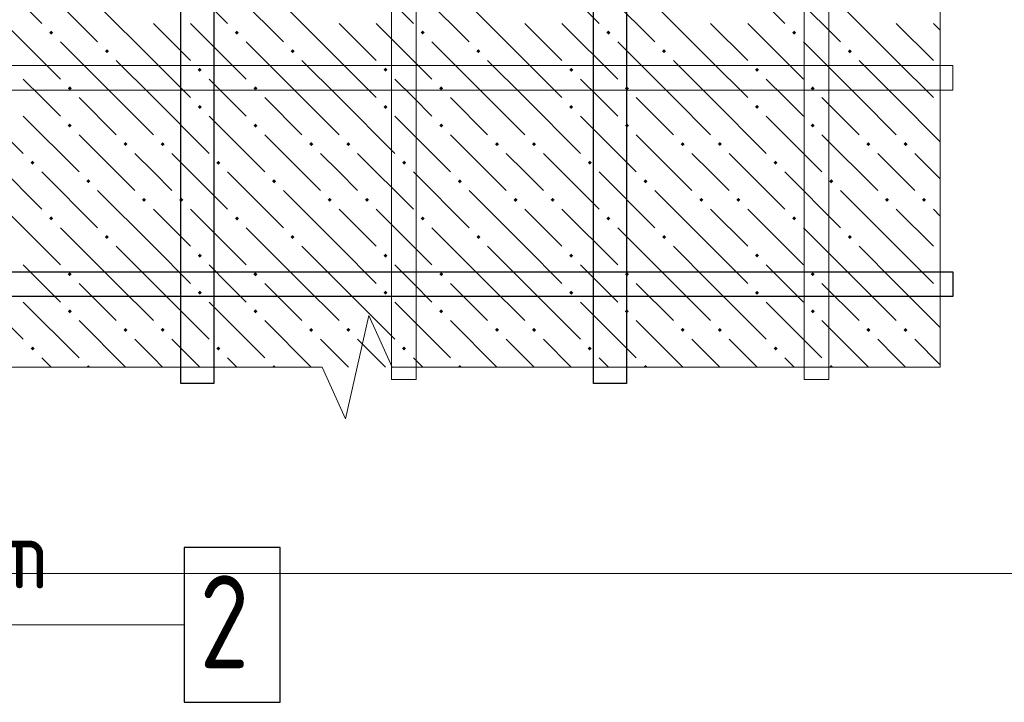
# Model space of a CAD drawing. Header units: millimetres. Extents: x 0 to 42000, y 0 to 29700.
# Tile 25 of 64: x 19548 to 22728, y 10431 to 12635. Entities that reach past the tile are written whole.
import ezdxf

# ---------------------------------------------------------------- set-up
doc = ezdxf.new("R2010")
doc.units = ezdxf.units.MM
for name, color, linetype, lineweight in [('Standard', 7, 'Continuous', 25), ('ДОП Верх по У', 7, 'Continuous', 18), ('ДОП Верх по Х', 7, 'Continuous', 18), ('ЖБ Перекрытие верхний уровень', 7, 'Continuous', 18), ('Обрамление П-обр. равн.', 7, 'Continuous', 25), ('Фоновоя арматура Х1', 7, 'Continuous', 25)]:
    doc.layers.add(name, color=color, linetype=linetype, lineweight=lineweight)
doc.styles.add('ISOCPEUR', font='txt')

msp = doc.modelspace()

# ---------------------------------------------------------------- hatches: boundary and pattern name
at = {"layer": 'ЖБ Перекрытие верхний уровень', "linetype": 'Continuous', "lineweight": 18, "transparency": 33554687}
for points in [[(19642.8, 12593.5), (19649.3, 12600), (19655.8, 12593.5), (19649.3, 12587)], [(20242.8, 12593.5), (20249.3, 12600), (20255.8, 12593.5), (20249.3, 12587)], [(20842.8, 12593.5), (20849.3, 12600), (20855.8, 12593.5), (20849.3, 12587)], [(21442.8, 12593.5), (21449.3, 12600), (21455.8, 12593.5), (21449.3, 12587)], [(22042.8, 12593.5), (22049.3, 12600), (22055.8, 12593.5), (22049.3, 12587)], [(19822.8, 12533.5), (19829.3, 12540), (19835.8, 12533.5), (19829.3, 12527)], [(20422.8, 12533.5), (20429.3, 12540), (20435.8, 12533.5), (20429.3, 12527)], [(21022.8, 12533.5), (21029.3, 12540), (21035.8, 12533.5), (21029.3, 12527)], [(21622.8, 12533.5), (21629.3, 12540), (21635.8, 12533.5), (21629.3, 12527)], [(22222.8, 12533.5), (22229.3, 12540), (22235.8, 12533.5), (22229.3, 12527)], [(20122.8, 12473.5), (20129.3, 12480), (20135.8, 12473.5), (20129.3, 12467)], [(20722.8, 12473.5), (20729.3, 12480), (20735.8, 12473.5), (20729.3, 12467)], [(21322.8, 12473.5), (21329.3, 12480), (21335.8, 12473.5), (21329.3, 12467)], [(21922.8, 12473.5), (21929.3, 12480), (21935.8, 12473.5), (21929.3, 12467)], [(19702.8, 12413.5), (19709.3, 12420), (19715.8, 12413.5), (19709.3, 12407)], [(20302.8, 12413.5), (20309.3, 12420), (20315.8, 12413.5), (20309.3, 12407)], [(20902.8, 12413.5), (20909.3, 12420), (20915.8, 12413.5), (20909.3, 12407)], [(21502.8, 12413.5), (21509.3, 12420), (21515.8, 12413.5), (21509.3, 12407)], [(22102.8, 12413.5), (22109.3, 12420), (22115.8, 12413.5), (22109.3, 12407)], [(20122.8, 12353.5), (20129.3, 12360), (20135.8, 12353.5), (20129.3, 12347)], [(20722.8, 12353.5), (20729.3, 12360), (20735.8, 12353.5), (20729.3, 12347)], [(21322.8, 12353.5), (21329.3, 12360), (21335.8, 12353.5), (21329.3, 12347)], [(21922.8, 12353.5), (21929.3, 12360), (21935.8, 12353.5), (21929.3, 12347)], [(19702.8, 12293.5), (19709.3, 12300), (19715.8, 12293.5), (19709.3, 12287)], [(20302.8, 12293.5), (20309.3, 12300), (20315.8, 12293.5), (20309.3, 12287)], [(20902.8, 12293.5), (20909.3, 12300), (20915.8, 12293.5), (20909.3, 12287)], [(21502.8, 12293.5), (21509.3, 12300), (21515.8, 12293.5), (21509.3, 12287)], [(22102.8, 12293.5), (22109.3, 12300), (22115.8, 12293.5), (22109.3, 12287)], [(19882.8, 12233.5), (19889.3, 12240), (19895.8, 12233.5), (19889.3, 12227)], [(20002.8, 12233.5), (20009.3, 12240), (20015.8, 12233.5), (20009.3, 12227)], [(20482.8, 12233.5), (20489.3, 12240), (20495.8, 12233.5), (20489.3, 12227)], [(20602.8, 12233.5), (20609.3, 12240), (20615.8, 12233.5), (20609.3, 12227)], [(21082.8, 12233.5), (21089.3, 12240), (21095.8, 12233.5), (21089.3, 12227)], [(21202.8, 12233.5), (21209.3, 12240), (21215.8, 12233.5), (21209.3, 12227)], [(21682.8, 12233.5), (21689.3, 12240), (21695.8, 12233.5), (21689.3, 12227)], [(21802.8, 12233.5), (21809.3, 12240), (21815.8, 12233.5), (21809.3, 12227)], [(22282.8, 12233.5), (22289.3, 12240), (22295.8, 12233.5), (22289.3, 12227)], [(22402.8, 12233.5), (22409.3, 12240), (22415.8, 12233.5), (22409.3, 12227)], [(19582.8, 12173.5), (19589.3, 12180), (19595.8, 12173.5), (19589.3, 12167)], [(20182.8, 12173.5), (20189.3, 12180), (20195.8, 12173.5), (20189.3, 12167)], [(20782.8, 12173.5), (20789.3, 12180), (20795.8, 12173.5), (20789.3, 12167)], [(21382.8, 12173.5), (21389.3, 12180), (21395.8, 12173.5), (21389.3, 12167)], [(21982.8, 12173.5), (21989.3, 12180), (21995.8, 12173.5), (21989.3, 12167)], [(19762.8, 12113.5), (19769.3, 12120), (19775.8, 12113.5), (19769.3, 12107)], [(20362.8, 12113.5), (20369.3, 12120), (20375.8, 12113.5), (20369.3, 12107)], [(20962.8, 12113.5), (20969.3, 12120), (20975.8, 12113.5), (20969.3, 12107)], [(21562.8, 12113.5), (21569.3, 12120), (21575.8, 12113.5), (21569.3, 12107)], [(22162.8, 12113.5), (22169.3, 12120), (22175.8, 12113.5), (22169.3, 12107)], [(19942.8, 12053.5), (19949.3, 12060), (19955.8, 12053.5), (19949.3, 12047)], [(20062.8, 12053.5), (20069.3, 12060), (20075.8, 12053.5), (20069.3, 12047)], [(20542.8, 12053.5), (20549.3, 12060), (20555.8, 12053.5), (20549.3, 12047)], [(20662.8, 12053.5), (20669.3, 12060), (20675.8, 12053.5), (20669.3, 12047)], [(21142.8, 12053.5), (21149.3, 12060), (21155.8, 12053.5), (21149.3, 12047)], [(21262.8, 12053.5), (21269.3, 12060), (21275.8, 12053.5), (21269.3, 12047)], [(21742.8, 12053.5), (21749.3, 12060), (21755.8, 12053.5), (21749.3, 12047)], [(21862.8, 12053.5), (21869.3, 12060), (21875.8, 12053.5), (21869.3, 12047)], [(22342.8, 12053.5), (22349.3, 12060), (22355.8, 12053.5), (22349.3, 12047)], [(22462.8, 12053.5), (22469.3, 12060), (22475.8, 12053.5), (22469.3, 12047)], [(19642.8, 11993.5), (19649.3, 12000), (19655.8, 11993.5), (19649.3, 11987)], [(20242.8, 11993.5), (20249.3, 12000), (20255.8, 11993.5), (20249.3, 11987)], [(20842.8, 11993.5), (20849.3, 12000), (20855.8, 11993.5), (20849.3, 11987)], [(21442.8, 11993.5), (21449.3, 12000), (21455.8, 11993.5), (21449.3, 11987)], [(22042.8, 11993.5), (22049.3, 12000), (22055.8, 11993.5), (22049.3, 11987)], [(19822.8, 11933.5), (19829.3, 11940), (19835.8, 11933.5), (19829.3, 11927)], [(20422.8, 11933.5), (20429.3, 11940), (20435.8, 11933.5), (20429.3, 11927)], [(21022.8, 11933.5), (21029.3, 11940), (21035.8, 11933.5), (21029.3, 11927)], [(21622.8, 11933.5), (21629.3, 11940), (21635.8, 11933.5), (21629.3, 11927)], [(22222.8, 11933.5), (22229.3, 11940), (22235.8, 11933.5), (22229.3, 11927)], [(20122.8, 11873.5), (20129.3, 11880), (20135.8, 11873.5), (20129.3, 11867)], [(20722.8, 11873.5), (20729.3, 11880), (20735.8, 11873.5), (20729.3, 11867)], [(21322.8, 11873.5), (21329.3, 11880), (21335.8, 11873.5), (21329.3, 11867)], [(21922.8, 11873.5), (21929.3, 11880), (21935.8, 11873.5), (21929.3, 11867)], [(19702.8, 11813.5), (19709.3, 11820), (19715.8, 11813.5), (19709.3, 11807)], [(20302.8, 11813.5), (20309.3, 11820), (20315.8, 11813.5), (20309.3, 11807)], [(20902.8, 11813.5), (20909.3, 11820), (20915.8, 11813.5), (20909.3, 11807)], [(21502.8, 11813.5), (21509.3, 11820), (21515.8, 11813.5), (21509.3, 11807)], [(22102.8, 11813.5), (22109.3, 11820), (22115.8, 11813.5), (22109.3, 11807)], [(20122.8, 11753.5), (20129.3, 11760), (20135.8, 11753.5), (20129.3, 11747)], [(20722.8, 11753.5), (20729.3, 11760), (20735.8, 11753.5), (20729.3, 11747)], [(21322.8, 11753.5), (21329.3, 11760), (21335.8, 11753.5), (21329.3, 11747)], [(21922.8, 11753.5), (21929.3, 11760), (21935.8, 11753.5), (21929.3, 11747)], [(19702.8, 11693.5), (19709.3, 11700), (19715.8, 11693.5), (19709.3, 11687)], [(20302.8, 11693.5), (20309.3, 11700), (20315.8, 11693.5), (20309.3, 11687)], [(20902.8, 11693.5), (20909.3, 11700), (20915.8, 11693.5), (20909.3, 11687)], [(21502.8, 11693.5), (21509.3, 11700), (21515.8, 11693.5), (21509.3, 11687)], [(22102.8, 11693.5), (22109.3, 11700), (22115.8, 11693.5), (22109.3, 11687)], [(19882.8, 11633.5), (19889.3, 11640), (19895.8, 11633.5), (19889.3, 11627)], [(20002.8, 11633.5), (20009.3, 11640), (20015.8, 11633.5), (20009.3, 11627)], [(20482.8, 11633.5), (20489.3, 11640), (20495.8, 11633.5), (20489.3, 11627)], [(20602.8, 11633.5), (20609.3, 11640), (20615.8, 11633.5), (20609.3, 11627)], [(21082.8, 11633.5), (21089.3, 11640), (21095.8, 11633.5), (21089.3, 11627)], [(21202.8, 11633.5), (21209.3, 11640), (21215.8, 11633.5), (21209.3, 11627)], [(21682.8, 11633.5), (21689.3, 11640), (21695.8, 11633.5), (21689.3, 11627)], [(21802.8, 11633.5), (21809.3, 11640), (21815.8, 11633.5), (21809.3, 11627)], [(22282.8, 11633.5), (22289.3, 11640), (22295.8, 11633.5), (22289.3, 11627)], [(22402.8, 11633.5), (22409.3, 11640), (22415.8, 11633.5), (22409.3, 11627)], [(19582.8, 11573.5), (19589.3, 11580), (19595.8, 11573.5), (19589.3, 11567)], [(20182.8, 11573.5), (20189.3, 11580), (20195.8, 11573.5), (20189.3, 11567)], [(20782.8, 11573.5), (20789.3, 11580), (20795.8, 11573.5), (20789.3, 11567)], [(21382.8, 11573.5), (21389.3, 11580), (21395.8, 11573.5), (21389.3, 11567)], [(21982.8, 11573.5), (21989.3, 11580), (21995.8, 11573.5), (21989.3, 11567)], [(19762.8, 11513.5), (19769.3, 11520), (19775.8, 11513.5)], [(20362.8, 11513.5), (20369.3, 11520), (20375.8, 11513.5)], [(20962.8, 11513.5), (20969.3, 11520), (20975.8, 11513.5)], [(21562.8, 11513.5), (21569.3, 11520), (21575.8, 11513.5)], [(22162.8, 11513.5), (22169.3, 11520), (22175.8, 11513.5)]]:
    msp.add_hatch(color=7, dxfattribs=at).paths.add_polyline_path(points, flags=16)

# ---------------------------------------------------------------- linework, layer by layer
at = {"layer": 'Standard', "color": 7, "linetype": 'Continuous', "lineweight": 13, "transparency": 33554687}
for p, q in [((22521.6, 12945.3), (22521.6, 11513.4)), ((20675.9, 11680.1), (20600.6, 11346.8)), ((20751.3, 11513.4), (20675.9, 11680.1)), ((20525.2, 11513.4), (18754.9, 11513.4)), ((20600.6, 11346.8), (20525.2, 11513.4)), ((22521.6, 11513.4), (20751.3, 11513.4)), ((22521.6, 11513.4), (22521.6, 11513.4))]:
    msp.add_line(p, q, dxfattribs=at)
at = {"layer": 'Standard', "color": 254, "linetype": 'Continuous', "lineweight": 18, "true_color": 0xc4c4ff, "transparency": 33554687}
msp.add_lwpolyline([(4454.9, 10846.8), (23188.2, 10846.8), (23188.2, 27413.3), (4454.9, 27413.3), (4454.9, 10846.8)], dxfattribs=at)
at = {"layer": 'Standard', "color": 7, "linetype": 'Continuous', "lineweight": 13, "transparency": 33554687}
msp.add_lwpolyline([(17789.7, 12547.7), (17789.7, 10681), (20078.7, 10681)], dxfattribs=at)
at = {"layer": 'ДОП Верх по У', "color": 7, "linetype": 'Continuous', "lineweight": 25, "transparency": 33554687}
for points in [[(20174.9, 23381), (20174.9, 11460.1), (20068.2, 11460.1), (20068.2, 23381), (20174.9, 23381)], [(21508.2, 23381), (21508.2, 11460.1), (21401.6, 11460.1), (21401.6, 23381), (21508.2, 23381)]]:
    msp.add_lwpolyline(points, dxfattribs=at)
at = {"layer": 'ДОП Верх по Х', "color": 7, "linetype": 'Continuous', "lineweight": 25, "transparency": 33554687}
msp.add_lwpolyline([(22561.6, 11741), (15354.9, 11741), (15354.9, 11821), (22561.6, 11821), (22561.6, 11741)], dxfattribs=at)
at = {"layer": 'ЖБ Перекрытие верхний уровень', "color": 9, "linetype": 'Continuous', "lineweight": 18, "true_color": 0xc7c7c7, "transparency": 33554687}
for p, q in [((19439.3, 12803.5), (19619.3, 12623.5)), ((20039.3, 12803.5), (20219.3, 12623.5)), ((20639.3, 12803.5), (20819.3, 12623.5)), ((21239.3, 12803.5), (21419.3, 12623.5)), ((21839.3, 12803.5), (22019.3, 12623.5)), ((19619.3, 12743.5), (19799.3, 12563.5)), ((20219.3, 12743.5), (20399.3, 12563.5)), ((20819.3, 12743.5), (20999.3, 12563.5)), ((21419.3, 12743.5), (21599.3, 12563.5)), ((22019.3, 12743.5), (22199.3, 12563.5)), ((19979.3, 12503.5), (19799.3, 12683.5)), ((20579.3, 12503.5), (20399.3, 12683.5)), ((21179.3, 12503.5), (20999.3, 12683.5)), ((21779.3, 12503.5), (21599.3, 12683.5)), ((22379.3, 12503.5), (22199.3, 12683.5)), ((19499.3, 12623.5), (19679.3, 12443.5)), ((19979.3, 12623.5), (20099.3, 12503.5)), ((20099.3, 12623.5), (20279.3, 12443.5)), ((20579.3, 12623.5), (20699.3, 12503.5)), ((20699.3, 12623.5), (20879.3, 12443.5)), ((21179.3, 12623.5), (21299.3, 12503.5)), ((21299.3, 12623.5), (21479.3, 12443.5)), ((21779.3, 12623.5), (21899.3, 12503.5)), ((21899.3, 12623.5), (22079.3, 12443.5)), ((22379.3, 12623.5), (22499.3, 12503.5)), ((22499.3, 12623.5), (22521.6, 12601.2)), ((19859.3, 12383.5), (19679.3, 12563.5)), ((20459.3, 12383.5), (20279.3, 12563.5)), ((21059.3, 12383.5), (20879.3, 12563.5)), ((21659.3, 12383.5), (21479.3, 12563.5)), ((22259.3, 12383.5), (22079.3, 12563.5)), ((19859.3, 12503.5), (19979.3, 12383.5)), ((19979.3, 12503.5), (20099.3, 12383.5)), ((20459.3, 12503.5), (20579.3, 12383.5)), ((20579.3, 12503.5), (20699.3, 12383.5)), ((21059.3, 12503.5), (21179.3, 12383.5)), ((21179.3, 12503.5), (21299.3, 12383.5)), ((21659.3, 12503.5), (21779.3, 12383.5)), ((21779.3, 12503.5), (21899.3, 12383.5)), ((22259.3, 12503.5), (22379.3, 12383.5)), ((22379.3, 12503.5), (22499.3, 12383.5)), ((19619.3, 12383.5), (19559.3, 12443.5)), ((20219.3, 12383.5), (20159.3, 12443.5)), ((20819.3, 12383.5), (20759.3, 12443.5)), ((21419.3, 12383.5), (21359.3, 12443.5)), ((22019.3, 12383.5), (21959.3, 12443.5)), ((19379.3, 12383.5), (19559.3, 12203.5)), ((19679.3, 12323.5), (19619.3, 12383.5)), ((19739.3, 12383.5), (19859.3, 12263.5)), ((19859.3, 12383.5), (19979.3, 12263.5)), ((19979.3, 12383.5), (20159.3, 12203.5)), ((20279.3, 12323.5), (20219.3, 12383.5)), ((20339.3, 12383.5), (20459.3, 12263.5)), ((20459.3, 12383.5), (20579.3, 12263.5)), ((20579.3, 12383.5), (20759.3, 12203.5)), ((20879.3, 12323.5), (20819.3, 12383.5)), ((20939.3, 12383.5), (21059.3, 12263.5)), ((21059.3, 12383.5), (21179.3, 12263.5)), ((21179.3, 12383.5), (21359.3, 12203.5)), ((21479.3, 12323.5), (21419.3, 12383.5)), ((21539.3, 12383.5), (21659.3, 12263.5)), ((21659.3, 12383.5), (21779.3, 12263.5)), ((21779.3, 12383.5), (21959.3, 12203.5)), ((22079.3, 12323.5), (22019.3, 12383.5)), ((22139.3, 12383.5), (22259.3, 12263.5)), ((22259.3, 12383.5), (22379.3, 12263.5)), ((22379.3, 12383.5), (22521.6, 12241.2)), ((19559.3, 12323.5), (19739.3, 12143.5)), ((20159.3, 12323.5), (20339.3, 12143.5)), ((20759.3, 12323.5), (20939.3, 12143.5)), ((21359.3, 12323.5), (21539.3, 12143.5)), ((21959.3, 12323.5), (22139.3, 12143.5)), ((19739.3, 12263.5), (19919.3, 12083.5)), ((20339.3, 12263.5), (20519.3, 12083.5)), ((20939.3, 12263.5), (21119.3, 12083.5)), ((21539.3, 12263.5), (21719.3, 12083.5)), ((22139.3, 12263.5), (22319.3, 12083.5)), ((19439.3, 12203.5), (19619.3, 12023.5)), ((19979.3, 12143.5), (19919.3, 12203.5)), ((20039.3, 12203.5), (20219.3, 12023.5)), ((20579.3, 12143.5), (20519.3, 12203.5)), ((20639.3, 12203.5), (20819.3, 12023.5)), ((21179.3, 12143.5), (21119.3, 12203.5)), ((21239.3, 12203.5), (21419.3, 12023.5)), ((21779.3, 12143.5), (21719.3, 12203.5)), ((21839.3, 12203.5), (22019.3, 12023.5)), ((22379.3, 12143.5), (22319.3, 12203.5)), ((22439.3, 12203.5), (22521.6, 12121.2)), ((19619.3, 12143.5), (19799.3, 11963.5)), ((20039.3, 12083.5), (19979.3, 12143.5)), ((20219.3, 12143.5), (20399.3, 11963.5)), ((20639.3, 12083.5), (20579.3, 12143.5)), ((20819.3, 12143.5), (20999.3, 11963.5)), ((21239.3, 12083.5), (21179.3, 12143.5)), ((21419.3, 12143.5), (21599.3, 11963.5)), ((21839.3, 12083.5), (21779.3, 12143.5)), ((22019.3, 12143.5), (22199.3, 11963.5)), ((22439.3, 12083.5), (22379.3, 12143.5)), ((19979.3, 11903.5), (19799.3, 12083.5)), ((20579.3, 11903.5), (20399.3, 12083.5)), ((21179.3, 11903.5), (20999.3, 12083.5)), ((21779.3, 11903.5), (21599.3, 12083.5)), ((22379.3, 11903.5), (22199.3, 12083.5)), ((19499.3, 12023.5), (19679.3, 11843.5)), ((19979.3, 12023.5), (20099.3, 11903.5)), ((20099.3, 12023.5), (20279.3, 11843.5)), ((20579.3, 12023.5), (20699.3, 11903.5)), ((20699.3, 12023.5), (20879.3, 11843.5)), ((21179.3, 12023.5), (21299.3, 11903.5)), ((21299.3, 12023.5), (21479.3, 11843.5)), ((21779.3, 12023.5), (21899.3, 11903.5)), ((21899.3, 12023.5), (22079.3, 11843.5)), ((22379.3, 12023.5), (22499.3, 11903.5)), ((22499.3, 12023.5), (22521.6, 12001.2)), ((19859.3, 11783.5), (19679.3, 11963.5)), ((20459.3, 11783.5), (20279.3, 11963.5)), ((21059.3, 11783.5), (20879.3, 11963.5)), ((21659.3, 11783.5), (21479.3, 11963.5)), ((22259.3, 11783.5), (22079.3, 11963.5)), ((19859.3, 11903.5), (19979.3, 11783.5)), ((19979.3, 11903.5), (20099.3, 11783.5)), ((20459.3, 11903.5), (20579.3, 11783.5)), ((20579.3, 11903.5), (20699.3, 11783.5)), ((21059.3, 11903.5), (21179.3, 11783.5)), ((21179.3, 11903.5), (21299.3, 11783.5)), ((21659.3, 11903.5), (21779.3, 11783.5)), ((21779.3, 11903.5), (21899.3, 11783.5)), ((22259.3, 11903.5), (22379.3, 11783.5)), ((22379.3, 11903.5), (22499.3, 11783.5)), ((19619.3, 11783.5), (19559.3, 11843.5)), ((20219.3, 11783.5), (20159.3, 11843.5)), ((20819.3, 11783.5), (20759.3, 11843.5)), ((21419.3, 11783.5), (21359.3, 11843.5)), ((22019.3, 11783.5), (21959.3, 11843.5)), ((19379.3, 11783.5), (19559.3, 11603.5)), ((19679.3, 11723.5), (19619.3, 11783.5)), ((19739.3, 11783.5), (19859.3, 11663.5)), ((19859.3, 11783.5), (19979.3, 11663.5)), ((19979.3, 11783.5), (20159.3, 11603.5)), ((20279.3, 11723.5), (20219.3, 11783.5)), ((20339.3, 11783.5), (20459.3, 11663.5)), ((20459.3, 11783.5), (20579.3, 11663.5)), ((20579.3, 11783.5), (20759.3, 11603.5)), ((20879.3, 11723.5), (20819.3, 11783.5)), ((20939.3, 11783.5), (21059.3, 11663.5)), ((21059.3, 11783.5), (21179.3, 11663.5)), ((21179.3, 11783.5), (21359.3, 11603.5)), ((21479.3, 11723.5), (21419.3, 11783.5)), ((21539.3, 11783.5), (21659.3, 11663.5)), ((21659.3, 11783.5), (21779.3, 11663.5)), ((21779.3, 11783.5), (21959.3, 11603.5)), ((22079.3, 11723.5), (22019.3, 11783.5)), ((22139.3, 11783.5), (22259.3, 11663.5)), ((22259.3, 11783.5), (22379.3, 11663.5)), ((22379.3, 11783.5), (22521.6, 11641.2)), ((19559.3, 11723.5), (19739.3, 11543.5)), ((20159.3, 11723.5), (20339.3, 11543.5)), ((20759.3, 11723.5), (20939.3, 11543.5)), ((21359.3, 11723.5), (21539.3, 11543.5)), ((21959.3, 11723.5), (22139.3, 11543.5)), ((19739.3, 11663.5), (19889.4, 11513.4)), ((20339.3, 11663.5), (20489.4, 11513.4)), ((20939.3, 11663.5), (21089.4, 11513.4)), ((21539.3, 11663.5), (21689.4, 11513.4)), ((22139.3, 11663.5), (22289.4, 11513.4)), ((19979.3, 11543.5), (19919.3, 11603.5)), ((20039.3, 11603.5), (20129.4, 11513.4)), ((20579.3, 11543.5), (20519.3, 11603.5)), ((20639.3, 11603.5), (20729.4, 11513.4)), ((21179.3, 11543.5), (21119.3, 11603.5)), ((21239.3, 11603.5), (21329.4, 11513.4)), ((21779.3, 11543.5), (21719.3, 11603.5)), ((21839.3, 11603.5), (21929.4, 11513.4)), ((22379.3, 11543.5), (22319.3, 11603.5)), ((22439.3, 11603.5), (22521.6, 11521.2)), ((19619.3, 11543.5), (19649.4, 11513.4)), ((20009.4, 11513.4), (19979.3, 11543.5)), ((20219.3, 11543.5), (20249.4, 11513.4)), ((20609.4, 11513.4), (20579.3, 11543.5)), ((20819.3, 11543.5), (20849.4, 11513.4)), ((21209.4, 11513.4), (21179.3, 11543.5)), ((21419.3, 11543.5), (21449.4, 11513.4)), ((21809.4, 11513.4), (21779.3, 11543.5)), ((22019.3, 11543.5), (22049.4, 11513.4)), ((22409.4, 11513.4), (22379.3, 11543.5))]:
    msp.add_line(p, q, dxfattribs=at)
at = {"layer": 'Обрамление П-обр. равн.', "color": 7, "linetype": 'Continuous', "lineweight": 25, "transparency": 33554687}
msp.add_lwpolyline([(20078.7, 10431), (20388.7, 10431), (20388.7, 10931), (20078.7, 10931), (20078.7, 10431)], dxfattribs=at)
at = {"layer": 'Фоновоя арматура Х1', "color": 251, "linetype": 'Continuous', "lineweight": 18, "true_color": 0x656565, "transparency": 33554687}
for points in [[(20828.2, 26786.6), (20828.2, 11473.4), (20748.2, 11473.4), (20748.2, 26786.6), (20828.2, 26786.6)], [(20828.2, 26786.6), (20828.2, 11473.4), (20748.2, 11473.4), (20748.2, 26786.6), (20828.2, 26786.6)], [(22161.6, 26786.6), (22161.6, 11473.4), (22081.6, 11473.4), (22081.6, 26786.6), (22161.6, 26786.6)], [(22161.6, 26786.6), (22161.6, 11473.4), (22081.6, 11473.4), (22081.6, 26786.6), (22161.6, 26786.6)], [(22561.6, 12407.7), (15354.9, 12407.7), (15354.9, 12487.7), (22561.6, 12487.7), (22561.6, 12407.7)], [(22561.6, 12407.7), (15354.9, 12407.7), (15354.9, 12487.7), (22561.6, 12487.7), (22561.6, 12407.7)]]:
    msp.add_lwpolyline(points, dxfattribs=at)

# ---------------------------------------------------------------- texts
at = {"layer": 'Обрамление П-обр. равн.', "color": 7, "linetype": 'Continuous', "lineweight": 13, "transparency": 33554687, "attachment_point": 7, "style": 'ISOCPEUR'}
for s, insert, char_height, width in [('\\W0.92;ø12 L=1310mm ', (17964.1, 10798.3), 220, 2058.243), ('\\W0.78;2', (20128.7, 10541), 300, 326.407)]:
    msp.add_mtext(s, dxfattribs=dict(at, insert=insert, char_height=char_height, width=width))

doc.saveas('drawing.dxf')
